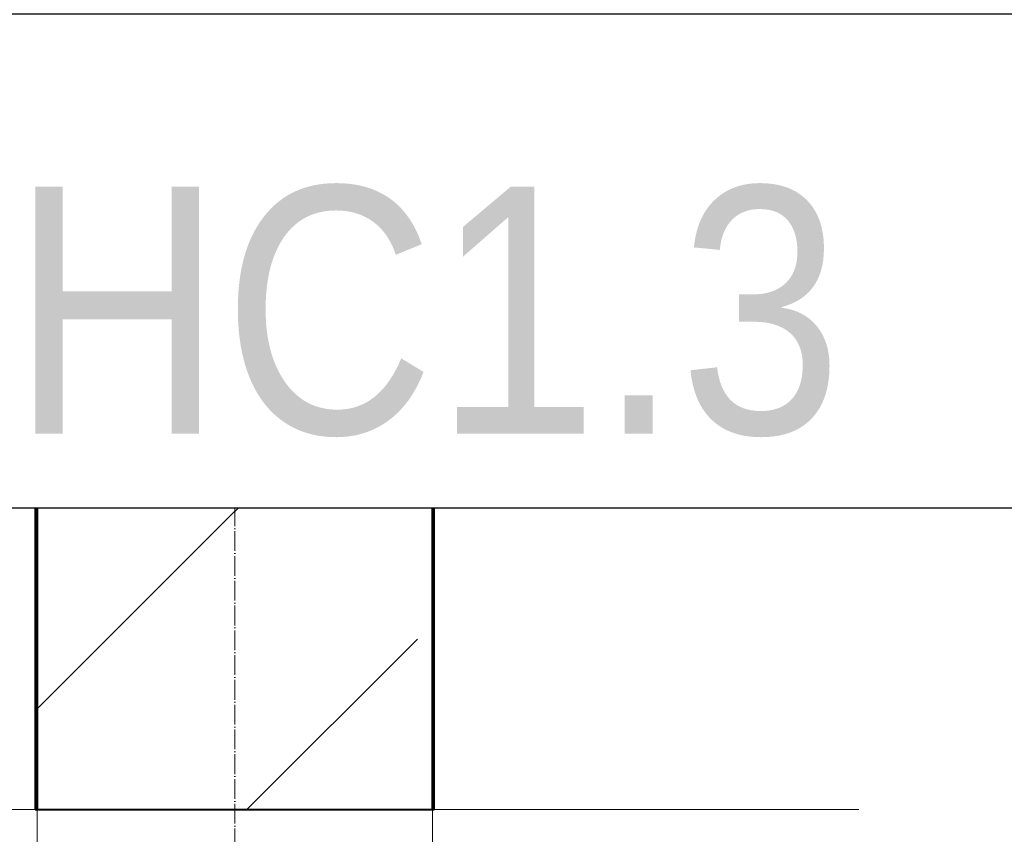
# Model space of a CAD drawing. Header units: millimetres. Extents: x 2069 to 83669, y 801 to 118701.
# Tile 50 of 145: x 34139 to 35136, y 40529 to 41354. Entities that reach past the tile are written whole.
import ezdxf
from ezdxf.enums import TextEntityAlignment as Align

# ---------------------------------------------------------------- set-up
doc = ezdxf.new("R2018")
doc.units = ezdxf.units.MM
doc.set_wipeout_variables(frame=1)
doc.linetypes.add('ADSK_Линия сетки', pattern=[25, 20, -2.5, 0, -2.5])
for name, color, linetype, lineweight in [('КИП_выноска', 6, 'Continuous', 25), ('Несущие колонны', 7, 'Continuous', 18), ('Оси', 7, 'Continuous', 9), ('Парковка', 7, 'Continuous', 18), ('Перекрытия', 7, 'Continuous', 18), ('Стены разрез', 7, 'Continuous', 40)]:
    doc.layers.add(name, color=color, linetype=linetype, lineweight=lineweight)
doc.styles.add('Arial', font='arial.ttf', dxfattribs={"width": 0.85, "height": 350})
doc.styles.add('GOST 2.304', font='simplex.shx', dxfattribs={"width": 0.65, "oblique": 15})
doc.styles.get("Standard").update_dxf_attribs({"font": 'arial.ttf'})

# ---------------------------------------------------------------- blocks, each defined once
blk = doc.blocks.new('199_Парковочные места 3 класса и МГН - Средний класс-V35-Оборудование_B2_-11_400__На лист секция 6_-11_400')
at = {"layer": 'Парковка', "color": 253, "true_color": 0xaaaaaa}
blk.add_line((0, 2600), (0, 2550), dxfattribs=at)
blk = doc.blocks.new('199_Парковочные места 3 класса и МГН - Средний класс-V32-Оборудование_B2_-11_400__На лист секция 6_-11_400')
at = {"layer": 'Парковка', "color": 253, "true_color": 0xaaaaaa}
blk.add_line((2500, 2550), (2500, 2600), dxfattribs=at)
blk = doc.blocks.new('135_SLK_GD_AR_rvt-1-Оборудование_B2_-11_400__На лист секция 6_-11_400')
at = {"layer": 'Перекрытия', "color": 253, "true_color": 0xaaaaaa}
for p, q in [((-13024533.57, -9250300.31), (-13024109.66, -9250300.31)), ((-13023709.66, -9250300.31), (-13023278.11, -9250300.31))]:
    blk.add_line(p, q, dxfattribs=at)
at = {"layer": 'Стены разрез', "color": 253, "true_color": 0xaaaaaa}
for p, q in [((-13024111.66, -9249498.31), (-13024111.66, -9250300.31)), ((-13023707.66, -9249500.31), (-13023707.66, -9249498.31)), ((-13023707.66, -9250300.31), (-13023707.66, -9249500.31)), ((-13024111.66, -9250300.31), (-13024109.66, -9250300.31)), ((-13023709.66, -9250300.31), (-13023707.66, -9250300.31))]:
    blk.add_line(p, q, dxfattribs=at)
at = {"layer": 'Парковка', "color": 253, "lineweight": 18, "true_color": 0xaaaaaa}
for name, p in [('199_Парковочные места 3 класса и МГН - Средний класс-V32-Оборудование_B2_-11_400__На лист секция 6_-11_400', (-13026609.66, -9252900.31)), ('199_Парковочные места 3 класса и МГН - Средний класс-V35-Оборудование_B2_-11_400__На лист секция 6_-11_400', (-13023709.66, -9252900.31))]:
    blk.add_blockref(name, p, dxfattribs=at)
blk = doc.blocks.new('Бетон-Прямоугольная-Колонна - CLM_Подземные этажи_В60-400х800-1513626-Оборудование_B2_-11_400__На лист секция 6_-11_400')
at = {"layer": 'Несущие колонны', "lineweight": 9, "true_color": 0xaaaaaa}
h = blk.add_hatch(dxfattribs=at)
h.set_pattern_fill('FP_63', color=253, style=0, pattern_type=2)
h.set_pattern_definition([(45, (13023909.66, 9249900.3), (-314.308964, 314.308964), []), (45, (13024223.97, 9249900.3), (-314.308964, 314.308964), [555.625, -111.125, 3.353, -107.772])])
h.paths.add_polyline_path([(200, -400), (200, 400), (-200, 400), (-200, -400)])
at = {"layer": 'Несущие колонны', "color": 253, "lineweight": 40, "true_color": 0xaaaaaa}
for p, q in [((200, 400), (-200, 400)), ((-200, 400), (-200, -400)), ((200, -400), (200, 400)), ((-200, -400), (200, -400))]:
    blk.add_line(p, q, dxfattribs=at)
blk = doc.blocks.new('135_SLK_K1-2-3_KR_rvt-1-Оборудование_B2_-11_400__На лист секция 6_-11_400')
at = {"layer": 'Несущие колонны', "color": 254, "lineweight": 18, "true_color": 0xd4d4d4}
blk.add_blockref('Бетон-Прямоугольная-Колонна - CLM_Подземные этажи_В60-400х800-1513626-Оборудование_B2_-11_400__На лист секция 6_-11_400', (-13023909.66, -9249900.31), dxfattribs=at)
blk = doc.blocks.new('A$C946fac60')
at = {"layer": 'Оси', "color": 253, "linetype": 'ADSK_Линия сетки', "true_color": 0xaaaaaa}
blk.add_line((31402.73, 800), (31402.73, 90869.78), dxfattribs=at)
at = {"lineweight": 5}
for name in ['135_SLK_GD_AR_rvt-1-Оборудование_B2_-11_400__На лист секция 6_-11_400', '135_SLK_K1-2-3_KR_rvt-1-Оборудование_B2_-11_400__На лист секция 6_-11_400']:
    blk.add_blockref(name, (13055312.4, 9268031.88), dxfattribs=at)
blk = doc.blocks.new('*U216')
at = {"color": 0, "linetype": 'Continuous', "lineweight": 30, "ltscale": 75, "width": 0.85, "flags": 104}
blk.add_attdef('ПРИМЕЧАНИЕ_1', text='', height=2.5, dxfattribs=at).set_placement((8, 3.6106), align=Align.BOTTOM_CENTER)
at = {"color": 0, "lineweight": 30, "style": 'GOST 2.304', "width": 0.85}
for tag, p in [('ИМЯ_КАБЕЛЯ_2', (8, -7.5)), ('ИМЯ_КАБЕЛЯ_3', (8, -12.5)), ('ИМЯ_КАБЕЛЯ_4', (8, -17.5)), ('ИМЯ_КАБЕЛЯ_5', (8, -22.5)), ('ИМЯ_КАБЕЛЯ_6', (8, -27.5)), ('ИМЯ_КАБЕЛЯ_7', (8, -32.5)), ('ИМЯ_КАБЕЛЯ_8', (8, -37.5)), ('ИМЯ_КАБЕЛЯ_9', (8, -42.5))]:
    blk.add_attdef(tag, text='', height=2.5, dxfattribs=at).set_placement(p, align=Align.BOTTOM_CENTER)
at = {"color": 0, "lineweight": 30, "width": 0.85, "flags": 104}
blk.add_attdef('ПРИМЕЧАНИЕ_2', text='', height=2.5, dxfattribs=at).set_placement((8, -7.5301), align=Align.BOTTOM_CENTER)
at = {"linetype": 'Continuous'}
blk.add_wipeout([(0, 2.5), (16, 2.5), (16, -2.5), (0, -2.5)], dxfattribs=at)
at = {"color": 0, "linetype": 'Continuous'}
blk.add_lwpolyline([(0, -2.5), (16, -2.5), (16, 2.5), (0, 2.5)], close=True, dxfattribs=at)
at = {"color": 0, "lineweight": 30, "style": 'GOST 2.304', "width": 0.85}
blk.add_attdef('ИМЯ_КАБЕЛЯ_1', text='', height=2.5, dxfattribs=at).set_placement((8, -2.5), align=Align.BOTTOM_CENTER)

msp = doc.modelspace()

# ---------------------------------------------------------------- block references
msp.add_blockref('A$C946fac60', (2954.29, 22822.32))

# ---------------------------------------------------------------- next in the draw order: block references
at = {"layer": 'КИП_выноска'}
ref = msp.add_blockref('*U216', (33569.88, 41608.61), dxfattribs=dict(at, xscale=100, yscale=100, zscale=100))
lines = msp.add_mtext('\\W0.8500;', dxfattribs={"layer": '0', "color": 0, "lineweight": 30, "insert": (34369.88, 40855.6), "char_height": 2.5, "attachment_point": 1})
ref.add_attrib('ПРИМЕЧАНИЕ_2', '', (34369.88, 40855.6), dxfattribs={"flags": 104}).embed_mtext(lines)

# ---------------------------------------------------------------- next in the draw order: block references
ref = msp.add_blockref('*U216', (33569.88, 41109.63), dxfattribs=dict(at, xscale=100, yscale=100, zscale=100))
ref.add_attrib('ИМЯ_КАБЕЛЯ_1', 'LSНС1.3', dxfattribs={"layer": '0', "color": 0, "lineweight": 30, "height": 250, "style": 'Arial', "width": 0.85}).set_placement((34369.88, 40859.63), align=Align.BOTTOM_CENTER)

doc.saveas('drawing.dxf')
